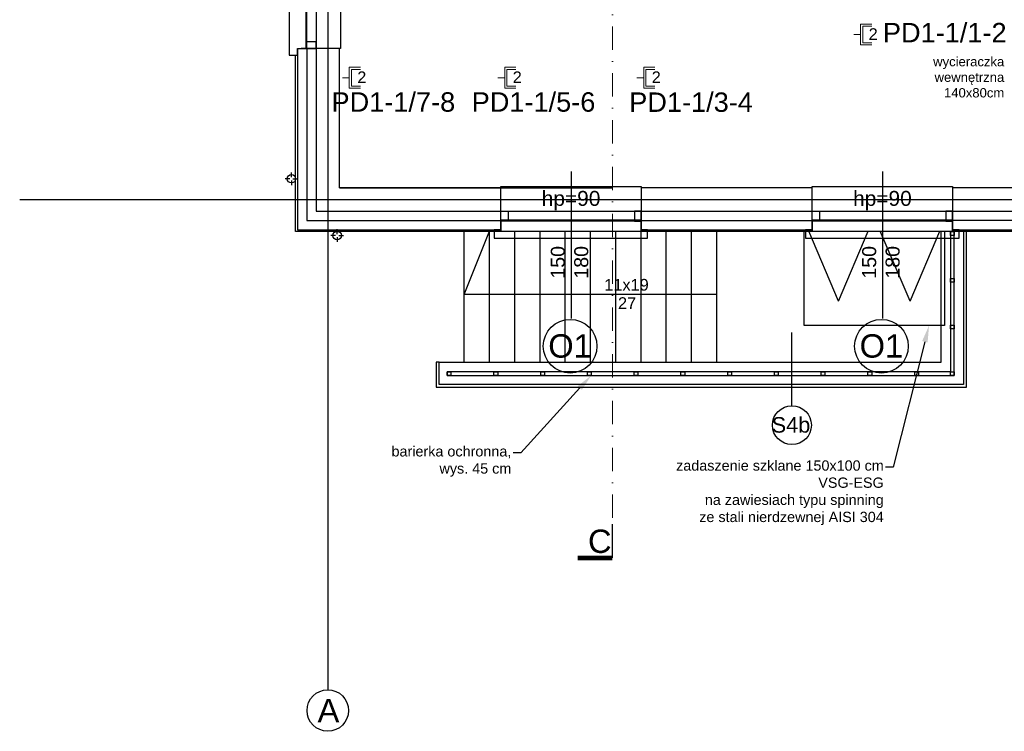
# Model space of a CAD drawing. Header units: millimetres. Extents: x -7023 to 53801, y 9849 to 33561.
# Tile 80 of 256: x 10554 to 11607, y 15053 to 15815. Entities that reach past the tile are written whole.
import ezdxf
from ezdxf.enums import TextEntityAlignment as Align

# ---------------------------------------------------------------- set-up
doc = ezdxf.new("R2010")
doc.units = ezdxf.units.MM
doc.linetypes.add('DASHDOT', pattern=[1, 0.5, -0.25, 0, -0.25])
doc.layers.add('.IE_podklad', color=252, linetype='Continuous')
doc.layers.add('IE_LAN', color=5, linetype='Continuous', lineweight=9)
doc.styles.add('Arial', font='arial.ttf', dxfattribs={"height": 125})
doc.styles.add('Opisowy', font='arial.ttf')
doc.styles.get("Standard").update_dxf_attribs({"font": 'arial.ttf'})
doc.linetypes.add('ZIGZAG', pattern='A,0.00254,-5.08,[131,ltypeshp.shx,S=5.08,R=0,X=-5.08,Y=0],-10.16,[131,ltypeshp.shx,S=5.08,R=180,X=5.08,Y=0],-5.08', length=20.32254)

# ---------------------------------------------------------------- blocks, each defined once
blk = doc.blocks.new('*U66')
at = {"layer": 'IE_LAN', "lineweight": 20}
for p, q in [((-13644.9, -15940.4), (-13644.9, -15928.5)), ((-13642.6, -15938), (-13642.6, -15928.5)), ((-13624.7, -15938), (-13624.7, -15928.5)), ((-13622.5, -15940.4), (-13622.5, -15928.5)), ((-13622.5, -15940.4), (-13644.9, -15940.4)), ((-13624.7, -15938), (-13642.6, -15938)), ((-13633.7, -15947.6), (-13633.7, -15940.4))]:
    blk.add_line(p, q, dxfattribs=at)
at = {"layer": 'IE_LAN', "ltscale": 25, "insert": (-13640.4, -15931.8), "char_height": 12.39, "attachment_point": 1, "rotation": 90}
blk.add_mtext_dynamic_manual_height_columns('{\\C256;2}', width=0.263, gutter_width=62, heights=[-12.4], dxfattribs=at)

msp = doc.modelspace()

# ---------------------------------------------------------------- linework, layer by layer
at = {"layer": '.IE_podklad', "ltscale": 25}
for p, q in [((10883.6, 17190), (10883.6, 15097.9)), ((10554.1, 15622.7), (13853.1, 15622.7))]:
    msp.add_line(p, q, dxfattribs=at)
at = {"layer": '.IE_podklad'}
for p, q in [((10849.1, 15588.2), (10849.1, 15777.2)), ((10851.1, 15784.2), (10851.1, 15590.2)), ((10871.1, 15784.2), (10871.1, 15610.2)), ((10896.1, 15784.2), (10871.1, 15784.2)), ((10896.1, 15635.2), (10896.1, 15784.2)), ((11068.7, 15635.2), (10896.1, 15635.2)), ((10896.1, 15635.2), (11188, 15635.2)), ((11068.7, 15610.2), (11068.7, 15635.2)), ((11401.7, 15635.2), (11218.7, 15635.2)), ((11218.7, 15635.2), (11218.7, 15610.2)), ((11401.7, 15610.2), (11401.7, 15635.2)), ((11617.1, 15635.2), (11551.7, 15635.2)), ((11551.7, 15635.2), (11551.7, 15610.2)), ((10871.1, 15610.2), (11068.7, 15610.2)), ((11068.7, 15590.2), (11068.7, 15610.2)), ((11218.7, 15610.2), (11401.7, 15610.2)), ((11218.7, 15610.2), (11218.7, 15590.2)), ((11401.7, 15590.2), (11401.7, 15610.2)), ((11551.7, 15610.2), (11642.1, 15610.2)), ((11551.7, 15610.2), (11551.7, 15590.2)), ((10851.1, 15588.2), (10849.1, 15588.2)), ((10851.1, 15590.2), (11068.7, 15590.2)), ((11068.7, 15588.2), (10851.1, 15588.2)), ((11029.6, 15521), (11056.6, 15588.7)), ((11029.6, 15448.7), (11029.6, 15588.7)), ((11299.6, 15588.2), (11029.6, 15588.2)), ((11056.6, 15448.7), (11056.6, 15588.7)), ((11068.7, 15590.2), (11068.7, 15588.2)), ((11083.6, 15448.7), (11083.6, 15588.7)), ((11110.6, 15448.7), (11110.6, 15588.7)), ((11137.6, 15448.7), (11137.6, 15588.7)), ((11164.6, 15448.7), (11164.6, 15588.7)), ((11191.6, 15448.7), (11191.6, 15588.7)), ((11218.6, 15448.7), (11218.6, 15588.7)), ((11218.7, 15590.2), (11401.7, 15590.2)), ((11218.7, 15588.2), (11218.7, 15590.2)), ((11401.7, 15588.2), (11218.7, 15588.2)), ((11245.6, 15448.7), (11245.6, 15588.7)), ((11272.6, 15448.7), (11272.6, 15588.7)), ((11299.6, 15448.7), (11299.6, 15588.7)), ((11393.1, 15588.7), (11543.1, 15588.7)), ((11393.1, 15487.8), (11393.1, 15588.7)), ((11429.8, 15513.7), (11398.1, 15588.7)), ((11401.7, 15590.2), (11401.7, 15588.2)), ((11429.8, 15513.7), (11461.6, 15588.7)), ((11506.3, 15513.7), (11474.5, 15588.7)), ((11506.3, 15513.7), (11538.1, 15588.7)), ((11539.6, 15448.7), (11539.6, 15588.7)), ((11539.6, 15588.7), (11563.6, 15588.7)), ((11543.1, 15588.7), (11543.1, 15487.8)), ((11549.7, 15588.2), (11549.7, 15448.7)), ((11549.7, 15588.2), (11553.7, 15588.2)), ((11549.7, 15584.2), (11549.7, 15588.2)), ((11551.7, 15590.2), (11642.1, 15590.2)), ((11551.7, 15588.2), (11551.7, 15590.2)), ((11642.1, 15588.2), (11551.7, 15588.2)), ((11553.7, 15448.7), (11553.7, 15588.2)), ((11553.7, 15588.2), (11553.7, 15584.2)), ((11563.6, 15588.7), (11563.6, 15424.7)), ((11566.6, 15421.7), (11566.6, 15590.2)), ((11553.7, 15584.2), (11549.7, 15584.2)), ((11549.7, 15538.2), (11553.7, 15538.2)), ((11549.7, 15534.2), (11549.7, 15538.2)), ((11553.7, 15534.2), (11549.7, 15534.2)), ((11553.7, 15538.2), (11553.7, 15534.2)), ((11299.6, 15520.9), (11029.6, 15521)), ((11380, 15402), (11380, 15480.2)), ((11543.1, 15487.8), (11393.1, 15487.8)), ((11549.7, 15488.2), (11553.7, 15488.2)), ((11549.7, 15484.2), (11549.7, 15488.2)), ((11553.7, 15484.2), (11549.7, 15484.2)), ((11553.7, 15488.2), (11553.7, 15484.2)), ((10999.6, 15448.7), (10999.6, 15421.7)), ((11002.6, 15448.7), (10999.6, 15448.7)), ((11002.6, 15424.7), (11002.6, 15448.7)), ((11002.6, 15448.7), (11026.6, 15448.7)), ((11026.6, 15448.7), (11026.6, 15448.7)), ((11026.6, 15448.7), (11539.6, 15448.7)), ((11549.7, 15448.7), (11549.7, 15438.2)), ((11553.7, 15434.2), (11553.7, 15448.7)), ((11549.7, 15438.2), (11011.3, 15438.2)), ((11011.3, 15438.2), (11011.3, 15434.2)), ((11011.3, 15438.2), (11015.3, 15438.2)), ((11011.3, 15434.2), (11011.3, 15438.2)), ((11015.3, 15438.2), (11015.3, 15434.2)), ((11061.3, 15438.2), (11065.3, 15438.2)), ((11061.3, 15434.2), (11061.3, 15438.2)), ((11065.3, 15438.2), (11065.3, 15434.2)), ((11111.3, 15438.2), (11115.3, 15438.2)), ((11111.3, 15434.2), (11111.3, 15438.2)), ((11115.3, 15438.2), (11115.3, 15434.2)), ((11161.3, 15438.2), (11165.3, 15438.2)), ((11161.3, 15434.2), (11161.3, 15438.2)), ((11165.3, 15438.2), (11165.3, 15434.2)), ((11211.3, 15438.2), (11215.3, 15438.2)), ((11211.3, 15434.2), (11211.3, 15438.2)), ((11215.3, 15438.2), (11215.3, 15434.2)), ((11261.3, 15438.2), (11265.3, 15438.2)), ((11261.3, 15434.2), (11261.3, 15438.2)), ((11265.3, 15438.2), (11265.3, 15434.2)), ((11311.3, 15438.2), (11315.3, 15438.2)), ((11311.3, 15434.2), (11311.3, 15438.2)), ((11315.3, 15438.2), (11315.3, 15434.2)), ((11361.3, 15438.2), (11365.3, 15438.2)), ((11361.3, 15434.2), (11361.3, 15438.2)), ((11365.3, 15438.2), (11365.3, 15434.2)), ((11411.3, 15438.2), (11415.3, 15438.2)), ((11411.3, 15434.2), (11411.3, 15438.2)), ((11415.3, 15438.2), (11415.3, 15434.2)), ((11461.3, 15438.2), (11465.3, 15438.2)), ((11461.3, 15434.2), (11461.3, 15438.2)), ((11465.3, 15438.2), (11465.3, 15434.2)), ((11511.3, 15438.2), (11515.3, 15438.2)), ((11511.3, 15434.2), (11511.3, 15438.2)), ((11515.3, 15438.2), (11515.3, 15434.2)), ((11549.7, 15438.2), (11553.7, 15438.2)), ((11549.7, 15434.2), (11549.7, 15438.2)), ((11553.7, 15438.2), (11553.7, 15434.2)), ((11011.3, 15434.2), (11553.7, 15434.2)), ((11015.3, 15434.2), (11011.3, 15434.2)), ((11065.3, 15434.2), (11061.3, 15434.2)), ((11115.3, 15434.2), (11111.3, 15434.2)), ((11165.3, 15434.2), (11161.3, 15434.2)), ((11215.3, 15434.2), (11211.3, 15434.2)), ((11265.3, 15434.2), (11261.3, 15434.2)), ((11315.3, 15434.2), (11311.3, 15434.2)), ((11365.3, 15434.2), (11361.3, 15434.2)), ((11415.3, 15434.2), (11411.3, 15434.2)), ((11465.3, 15434.2), (11461.3, 15434.2)), ((11515.3, 15434.2), (11511.3, 15434.2)), ((11553.7, 15434.2), (11549.7, 15434.2)), ((10999.6, 15421.7), (11563.6, 15421.7)), ((11563.6, 15424.7), (11002.6, 15424.7)), ((11563.6, 15421.7), (11566.6, 15421.7))]:
    msp.add_line(p, q, dxfattribs=at)
at = {"layer": '.IE_podklad', "linetype": 'ZIGZAG'}
for p, q in [((10861.1, 15784.2), (10861.1, 15600.2)), ((10861.1, 15600.2), (11068.7, 15600.2)), ((11218.7, 15600.2), (11401.7, 15600.2)), ((11642.1, 15600.2), (11551.7, 15600.2))]:
    msp.add_line(p, q, dxfattribs=at)
at = {"layer": '.IE_podklad', "linetype": 'Continuous'}
for p, q in [((10844.7, 15646.5), (10844.7, 15651.5)), ((10843, 15644.8), (10838, 15644.8)), ((10844.7, 15643.1), (10844.7, 15638.1)), ((10846.4, 15644.8), (10851.4, 15644.8)), ((10893.6, 15585.7), (10893.6, 15590.7)), ((10891.9, 15584), (10886.9, 15584)), ((10893.6, 15582.3), (10893.6, 15577.3)), ((10895.3, 15584), (10900.3, 15584))]:
    msp.add_line(p, q, dxfattribs=at)
at = {"layer": '.IE_podklad', "linetype": 'ByBlock', "lineweight": -2}
for p, q in [((11089.9, 15351.5), (11081.9, 15351.5)), ((11488.2, 15336.3), (11480.2, 15336.3))]:
    msp.add_line(p, q, dxfattribs=at)
at = {"layer": '.IE_podklad', "linetype": 'DASHDOT', "lineweight": 13, "ltscale": 50}
msp.add_lwpolyline([(11188, 17160.5), (11188, 15275)], dxfattribs=at)
at = {"layer": '.IE_podklad'}
for points in [[(10851.1, 15934.2), (10851.1, 15941.2), (10842.2, 15941.2), (10842.2, 15777.2), (10851.1, 15777.2), (10851.1, 15784.2), (10861.2, 15784.2), (10861.2, 15934.2)], [(10871.1, 15934.2), (10871.1, 15784.2), (10860.4, 15784.2), (10860.4, 15934.2)], [(10871.1, 15784.2), (10871.1, 15791.4), (10860.4, 15791.4), (10860.4, 15784.2)], [(11068.7, 15610.2), (11218.7, 15610.2), (11218.7, 15599.6), (11068.7, 15599.6)], [(11068.7, 15610.2), (11076.5, 15610.2), (11076.5, 15599.6), (11068.7, 15599.6)], [(11218.7, 15610.2), (11211.5, 15610.2), (11211.5, 15599.6), (11218.7, 15599.6)], [(11401.7, 15610.2), (11551.7, 15610.2), (11551.7, 15599.6), (11401.7, 15599.6)], [(11401.7, 15610.2), (11409.5, 15610.2), (11409.5, 15599.6), (11401.7, 15599.6)], [(11551.7, 15610.2), (11544.5, 15610.2), (11544.5, 15599.6), (11551.7, 15599.6)], [(11068.7, 15590.2), (11061.7, 15590.2), (11061.7, 15581.4), (11225.7, 15581.4), (11225.7, 15590.2), (11218.7, 15590.2), (11218.7, 15600.4), (11068.7, 15600.4)], [(11401.7, 15590.2), (11394.7, 15590.2), (11394.7, 15581.4), (11558.7, 15581.4), (11558.7, 15590.2), (11551.7, 15590.2), (11551.7, 15600.4), (11401.7, 15600.4)]]:
    msp.add_lwpolyline(points, close=True, dxfattribs=at)
for points in [[(10851.1, 15934.2), (10897.3, 15934.2), (10897.3, 15784.2), (10855.2, 15784.2)], [(11144, 15652.6), (11144, 15495.3)], [(11477, 15652.6), (11477, 15495.3)], [(11068.7, 15590.2), (11068.7, 15636.4), (11218.7, 15636.4), (11218.7, 15594.4)], [(11401.7, 15590.2), (11401.7, 15636.4), (11551.7, 15636.4), (11551.7, 15594.4)]]:
    msp.add_lwpolyline(points, dxfattribs=at)
at = {"layer": '.IE_podklad', "linetype": 'ByBlock', "lineweight": -2}
for points in [[(11522.2, 15470.4), (11488.2, 15336.3)], [(11153.2, 15420.9), (11089.9, 15351.5)]]:
    msp.add_lwpolyline(points, dxfattribs=at)
at = {"layer": '.IE_podklad', "lineweight": 30, "ltscale": 25}
msp.add_lwpolyline([(11188, 15239), (11188, 15275)], dxfattribs=at)
at = {"layer": '.IE_podklad', "ltscale": 25, "const_width": 5}
msp.add_lwpolyline([(11151, 15239), (11188, 15239)], dxfattribs=at)
at = {"layer": '.IE_podklad', "linetype": 'Continuous'}
for centre, radius in [((10844.7, 15644.8), 4.5), ((10893.6, 15584), 4.5), ((10883.6, 15075.7), 22.2)]:
    msp.add_circle(centre, radius, dxfattribs=at)
at = {"layer": '.IE_podklad'}
for centre, radius in [((11142.8, 15465.6), 28.7), ((11475.8, 15465.6), 28.7), ((11380, 15381.1), 20.8)]:
    msp.add_circle(centre, radius, dxfattribs=at)
for points in [[(11519.3, 15471.1), (11526.7, 15487.8), (11525.1, 15469.6)], [(11150.9, 15422.9), (11165.3, 15434.2), (11155.4, 15418.9)]]:
    msp.add_solid(points, dxfattribs=at)

# ---------------------------------------------------------------- block references
at = {"layer": 'IE_LAN', "ltscale": 25, "rotation": 270}
for p in [(27393.9, 2165.5), (26847, 2119.3), (27013.2, 2119.3), (27161.9, 2119.3)]:
    msp.add_blockref('*U66', p, dxfattribs=at)

# ---------------------------------------------------------------- texts
at = {"layer": '.IE_podklad', "linetype": 'Continuous', "style": 'Opisowy'}
for s, height, rotation, p in [('hp=90', 16, 360, (11112.4, 15615.8)), ('hp=90', 16, 360, (11445.4, 15615.8)), ('150', 15, 90, (11137.1, 15537.9)), ('180', 15, 90, (11162.2, 15537.9)), ('150', 15, 90, (11470.1, 15537.9)), ('180', 15, 90, (11495.2, 15537.9))]:
    msp.add_text(s, height=height, rotation=rotation, dxfattribs=at).set_placement(p)
at = {"layer": '.IE_podklad', "linetype": 'Continuous'}
for s, height, style, p in [('11x19', 12.5, 'Arial', (11179.3, 15525.1)), ('27', 12.5, 'Arial', (11194, 15505.5)), ('O1', 25, 'Opisowy', (11119.4, 15453.4)), ('O1', 25, 'Opisowy', (11452.4, 15453.4)), ('S4b', 16.64, 'Opisowy', (11358.3, 15373.1))]:
    msp.add_text(s, height=height, dxfattribs=dict(at, style=style)).set_placement(p)
at = {"layer": '.IE_podklad', "attachment_point": 3}
for s, insert, char_height in [('\\pxqr;wycieraczka \\Pwewnętrzna\\P140x80cm', (11607.1, 15775.2), 10), ('barierka ochronna, \\P\\pxi-3,l4,qr,t4;wys.^I45 cm', (11079.9, 15358.6), 11), ('\\pxqr;zadaszenie szklane 150x100 cm \\PVSG-ESG\\Pna zawiesiach typu spinning\\P ze stali nierdzewnej AISI 304', (11478.2, 15343.4), 11)]:
    msp.add_mtext(s, dxfattribs=dict(at, insert=insert, char_height=char_height))
at = {"layer": '.IE_podklad', "ltscale": 25, "insert": (11161.9, 15244), "char_height": 25, "attachment_point": 7, "style": 'Arial'}
msp.add_mtext_dynamic_manual_height_columns('C', width=190.33, gutter_width=1, heights=[-25.9], dxfattribs=at)
at = {"layer": '.IE_podklad', "insert": (10872.7, 15088.1), "char_height": 25, "width": 492.116, "attachment_point": 1}
msp.add_mtext('{\\fArial|b0|i0|c238|p34;A}', dxfattribs=at)
at = {"layer": 'IE_LAN', "color": 5, "linetype": 'Continuous'}
for s, p in [('PD1-1/1-2', (11477.3, 15811.6)), ('PD1-1/7-8', (10887.6, 15737.4)), ('PD1-1/5-6', (11037.5, 15737.4)), ('PD1-1/3-4', (11206, 15737.2))]:
    msp.add_text(s, height=20.78, dxfattribs=at).set_placement(p, align=Align.TOP_LEFT)

doc.saveas('drawing.dxf')
